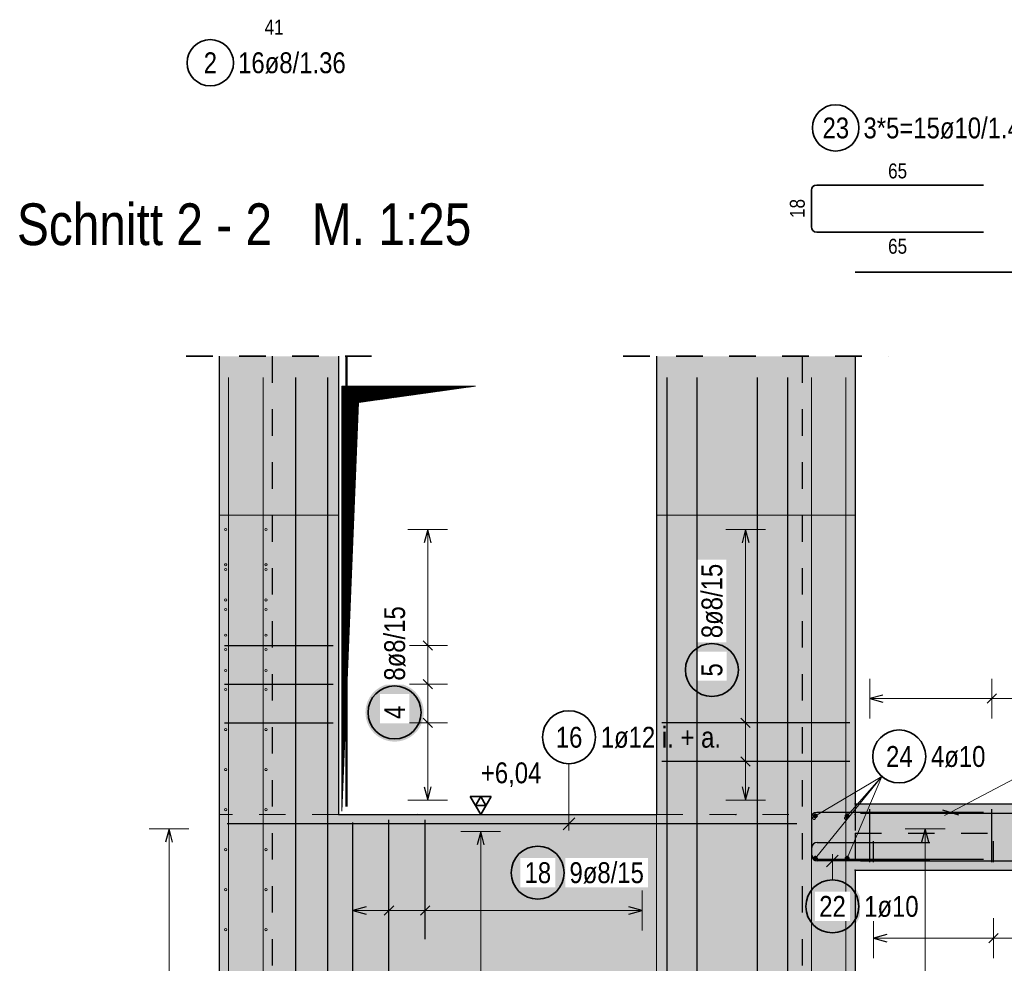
# Model space of a CAD drawing. Header units: millimetres. Extents: x -9.8 to 33.5, y 0 to 31.
# Tile 3 of 26: x 2.2 to 6, y 2 to 5.6. Entities that reach past the tile are written whole.
import ezdxf

# ---------------------------------------------------------------- set-up
doc = ezdxf.new("R2010")
doc.units = ezdxf.units.MM
doc.linetypes.add('HIDDEN', pattern=[0.375, 0.25, -0.125])
doc.layers.add('nplo', color=7, linetype='Continuous', lineweight=20)
doc.styles.add('Arial Narrow', font='ARIALN.TTF')
doc.linetypes.add('STRAKON_Linetype_13', pattern='A,15,[130,ltypeshp.shx,S=1.875,R=-30,X=0,Y=0],-1.875,[130,ltypeshp.shx,S=1.875,R=-30,X=0,Y=0]', length=16.875)

msp = doc.modelspace()

# ---------------------------------------------------------------- hatches: boundary and pattern name
at = {"lineweight": 13, "true_color": 0xd7ffd7}
for points in [[(2.9883, 0.6922), (5.3883, 0.6922), (5.3883, 4.2922), (4.6383, 4.2922), (4.6383, 2.5622), (3.4383, 2.5622), (3.4383, 4.2922), (2.9883, 4.2922)], [(7.1883, 2.3522), (7.1883, 2.6022), (5.3883, 2.6022), (5.3883, 2.3522)]]:
    msp.add_hatch(color=254, dxfattribs=at).paths.add_polyline_path(points)
at = {"lineweight": 13}
h = msp.add_hatch(dxfattribs=at)
h.set_pattern_fill('Mau', color=6, scale=0.01, angle=45, style=0, pattern_type=2)
h.set_pattern_definition([(45, (0, 0), (-0.0018384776, 0.0018384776), [])])
h.paths.add_polyline_path([(3.4508, 2.5747), (3.5133, 4.1172), (3.9557, 4.1797), (3.4508, 4.1797)])
at = {"lineweight": 25, "true_color": 0xffffff}
for points in [[(4.9577, 3.1079), (4.9576, 3.1117), (4.9574, 3.1155), (4.9571, 3.1194), (4.9566, 3.1232), (4.956, 3.127), (4.9553, 3.1307), (4.9544, 3.1345), (4.9535, 3.1382), (4.9523, 3.1419), (4.9511, 3.1455), (4.9497, 3.1491), (4.9482, 3.1526), (4.9466, 3.1561), (4.9448, 3.1595), (4.943, 3.1629), (4.941, 3.1662), (4.9389, 3.1694), (4.9367, 3.1725), (4.9344, 3.1756), (4.932, 3.1786), (4.9295, 3.1815), (4.9268, 3.1843), (4.9241, 3.187), (4.9213, 3.1896), (4.9184, 3.1921), (4.9154, 3.1945), (4.9124, 3.1969), (4.9092, 3.1991), (4.906, 3.2012), (4.9027, 3.2031), (4.8994, 3.205), (4.8959, 3.2067), (4.8925, 3.2084), (4.8889, 3.2099), (4.8853, 3.2112), (4.8817, 3.2125), (4.878, 3.2136), (4.8743, 3.2146), (4.8706, 3.2155), (4.8668, 3.2162), (4.863, 3.2168), (4.8592, 3.2173), (4.8554, 3.2176), (4.8516, 3.2178), (4.8477, 3.2179), (4.8439, 3.2178), (4.84, 3.2176), (4.8362, 3.2173), (4.8324, 3.2168), (4.8286, 3.2162), (4.8248, 3.2155), (4.8211, 3.2146), (4.8174, 3.2136), (4.8137, 3.2125), (4.8101, 3.2112), (4.8065, 3.2099), (4.803, 3.2084), (4.7995, 3.2067), (4.7961, 3.205), (4.7927, 3.2031), (4.7894, 3.2012), (4.7862, 3.1991), (4.7831, 3.1969), (4.78, 3.1945), (4.777, 3.1921), (4.7741, 3.1896), (4.7713, 3.187), (4.7686, 3.1843), (4.766, 3.1815), (4.7634, 3.1786), (4.761, 3.1756), (4.7587, 3.1725), (4.7565, 3.1694), (4.7544, 3.1662), (4.7525, 3.1629), (4.7506, 3.1595), (4.7488, 3.1561), (4.7472, 3.1526), (4.7457, 3.1491), (4.7443, 3.1455), (4.7431, 3.1419), (4.742, 3.1382), (4.741, 3.1345), (4.7401, 3.1307), (4.7394, 3.127), (4.7388, 3.1232), (4.7383, 3.1194), (4.738, 3.1155), (4.7378, 3.1117), (4.7377, 3.1079), (4.7378, 3.104), (4.738, 3.1002), (4.7383, 3.0964), (4.7388, 3.0926), (4.7394, 3.0888), (4.7401, 3.085), (4.741, 3.0813), (4.742, 3.0775), (4.7431, 3.0739), (4.7443, 3.0702), (4.7457, 3.0667), (4.7472, 3.0631), (4.7488, 3.0596), (4.7506, 3.0562), (4.7525, 3.0529), (4.7544, 3.0496), (4.7565, 3.0464), (4.7587, 3.0432), (4.761, 3.0401), (4.7634, 3.0372), (4.766, 3.0343), (4.7686, 3.0315), (4.7713, 3.0287), (4.7741, 3.0261), (4.777, 3.0236), (4.78, 3.0212), (4.7831, 3.0189), (4.7862, 3.0167), (4.7894, 3.0146), (4.7927, 3.0126), (4.7961, 3.0107), (4.7995, 3.009), (4.803, 3.0074), (4.8065, 3.0059), (4.8101, 3.0045), (4.8137, 3.0033), (4.8174, 3.0021), (4.8211, 3.0011), (4.8248, 3.0003), (4.8286, 2.9995), (4.8324, 2.9989), (4.8362, 2.9985), (4.84, 2.9981), (4.8439, 2.9979), (4.8477, 2.9979), (4.8516, 2.9979), (4.8554, 2.9981), (4.8592, 2.9985), (4.863, 2.9989), (4.8668, 2.9995), (4.8706, 3.0003), (4.8743, 3.0011), (4.878, 3.0021), (4.8817, 3.0033), (4.8853, 3.0045), (4.8889, 3.0059), (4.8925, 3.0074), (4.8959, 3.009), (4.8994, 3.0107), (4.9027, 3.0126), (4.906, 3.0146), (4.9092, 3.0167), (4.9124, 3.0189), (4.9154, 3.0212), (4.9184, 3.0236), (4.9213, 3.0261), (4.9241, 3.0287), (4.9268, 3.0315), (4.9295, 3.0343), (4.932, 3.0372), (4.9344, 3.0401), (4.9367, 3.0432), (4.9389, 3.0464), (4.941, 3.0496), (4.943, 3.0529), (4.9448, 3.0562), (4.9466, 3.0596), (4.9482, 3.0631), (4.9497, 3.0667), (4.9511, 3.0702), (4.9523, 3.0739), (4.9535, 3.0775), (4.9544, 3.0813), (4.9553, 3.085), (4.956, 3.0888), (4.9566, 3.0926), (4.9571, 3.0964), (4.9574, 3.1002)], [(3.76, 2.9476), (3.7599, 2.9514), (3.7597, 2.9552), (3.7594, 2.9591), (3.7589, 2.9629), (3.7583, 2.9667), (3.7576, 2.9704), (3.7567, 2.9742), (3.7557, 2.9779), (3.7546, 2.9816), (3.7534, 2.9852), (3.752, 2.9888), (3.7505, 2.9923), (3.7489, 2.9958), (3.7471, 2.9992), (3.7453, 3.0026), (3.7433, 3.0059), (3.7412, 3.0091), (3.739, 3.0122), (3.7367, 3.0153), (3.7343, 3.0183), (3.7317, 3.0212), (3.7291, 3.024), (3.7264, 3.0267), (3.7236, 3.0293), (3.7207, 3.0318), (3.7177, 3.0343), (3.7147, 3.0366), (3.7115, 3.0388), (3.7083, 3.0409), (3.705, 3.0428), (3.7016, 3.0447), (3.6982, 3.0464), (3.6947, 3.0481), (3.6912, 3.0496), (3.6876, 3.0509), (3.684, 3.0522), (3.6803, 3.0533), (3.6766, 3.0543), (3.6729, 3.0552), (3.6691, 3.0559), (3.6653, 3.0565), (3.6615, 3.057), (3.6577, 3.0573), (3.6538, 3.0575), (3.65, 3.0576), (3.6462, 3.0575), (3.6423, 3.0573), (3.6385, 3.057), (3.6347, 3.0565), (3.6309, 3.0559), (3.6271, 3.0552), (3.6234, 3.0543), (3.6197, 3.0533), (3.616, 3.0522), (3.6124, 3.0509), (3.6088, 3.0496), (3.6053, 3.0481), (3.6018, 3.0464), (3.5984, 3.0447), (3.595, 3.0428), (3.5917, 3.0409), (3.5885, 3.0388), (3.5853, 3.0366), (3.5823, 3.0343), (3.5793, 3.0318), (3.5764, 3.0293), (3.5736, 3.0267), (3.5709, 3.024), (3.5683, 3.0212), (3.5657, 3.0183), (3.5633, 3.0153), (3.561, 3.0122), (3.5588, 3.0091), (3.5567, 3.0059), (3.5547, 3.0026), (3.5529, 2.9992), (3.5511, 2.9958), (3.5495, 2.9923), (3.548, 2.9888), (3.5466, 2.9852), (3.5454, 2.9816), (3.5443, 2.9779), (3.5433, 2.9742), (3.5424, 2.9704), (3.5417, 2.9667), (3.5411, 2.9629), (3.5406, 2.9591), (3.5403, 2.9552), (3.5401, 2.9514), (3.54, 2.9476), (3.5401, 2.9437), (3.5403, 2.9399), (3.5406, 2.9361), (3.5411, 2.9323), (3.5417, 2.9285), (3.5424, 2.9247), (3.5433, 2.921), (3.5443, 2.9173), (3.5454, 2.9136), (3.5466, 2.9099), (3.548, 2.9064), (3.5495, 2.9028), (3.5511, 2.8993), (3.5529, 2.8959), (3.5547, 2.8926), (3.5567, 2.8893), (3.5588, 2.8861), (3.561, 2.8829), (3.5633, 2.8798), (3.5657, 2.8769), (3.5683, 2.874), (3.5709, 2.8712), (3.5736, 2.8684), (3.5764, 2.8658), (3.5793, 2.8633), (3.5823, 2.8609), (3.5853, 2.8586), (3.5885, 2.8564), (3.5917, 2.8543), (3.595, 2.8523), (3.5984, 2.8504), (3.6018, 2.8487), (3.6053, 2.8471), (3.6088, 2.8456), (3.6124, 2.8442), (3.616, 2.843), (3.6197, 2.8418), (3.6234, 2.8408), (3.6271, 2.84), (3.6309, 2.8392), (3.6347, 2.8386), (3.6385, 2.8382), (3.6423, 2.8378), (3.6462, 2.8376), (3.65, 2.8376), (3.6538, 2.8376), (3.6577, 2.8378), (3.6615, 2.8382), (3.6653, 2.8386), (3.6691, 2.8392), (3.6729, 2.84), (3.6766, 2.8408), (3.6803, 2.8418), (3.684, 2.843), (3.6876, 2.8442), (3.6912, 2.8456), (3.6947, 2.8471), (3.6982, 2.8487), (3.7016, 2.8504), (3.705, 2.8523), (3.7083, 2.8543), (3.7115, 2.8564), (3.7147, 2.8586), (3.7177, 2.8609), (3.7207, 2.8633), (3.7236, 2.8658), (3.7264, 2.8684), (3.7291, 2.8712), (3.7317, 2.874), (3.7343, 2.8769), (3.7367, 2.8798), (3.739, 2.8829), (3.7412, 2.8861), (3.7433, 2.8893), (3.7453, 2.8926), (3.7471, 2.8959), (3.7489, 2.8993), (3.7505, 2.9028), (3.752, 2.9064), (3.7534, 2.9099), (3.7546, 2.9136), (3.7557, 2.9173), (3.7567, 2.921), (3.7576, 2.9247), (3.7583, 2.9285), (3.7589, 2.9323), (3.7594, 2.9361), (3.7597, 2.9399)], [(4.3001, 2.3428), (4.3, 2.3466), (4.2998, 2.3505), (4.2995, 2.3543), (4.299, 2.3581), (4.2984, 2.3619), (4.2977, 2.3657), (4.2968, 2.3694), (4.2958, 2.3731), (4.2947, 2.3768), (4.2934, 2.3804), (4.2921, 2.384), (4.2906, 2.3875), (4.2889, 2.391), (4.2872, 2.3944), (4.2853, 2.3978), (4.2834, 2.4011), (4.2813, 2.4043), (4.2791, 2.4074), (4.2768, 2.4105), (4.2743, 2.4135), (4.2718, 2.4164), (4.2692, 2.4192), (4.2665, 2.4219), (4.2637, 2.4245), (4.2608, 2.4271), (4.2578, 2.4295), (4.2547, 2.4318), (4.2516, 2.434), (4.2484, 2.4361), (4.2451, 2.4381), (4.2417, 2.4399), (4.2383, 2.4417), (4.2348, 2.4433), (4.2313, 2.4448), (4.2277, 2.4462), (4.2241, 2.4474), (4.2204, 2.4485), (4.2167, 2.4495), (4.213, 2.4504), (4.2092, 2.4511), (4.2054, 2.4517), (4.2016, 2.4522), (4.1978, 2.4525), (4.1939, 2.4527), (4.1901, 2.4528), (4.1862, 2.4527), (4.1824, 2.4525), (4.1786, 2.4522), (4.1748, 2.4517), (4.171, 2.4511), (4.1672, 2.4504), (4.1635, 2.4495), (4.1598, 2.4485), (4.1561, 2.4474), (4.1525, 2.4462), (4.1489, 2.4448), (4.1453, 2.4433), (4.1419, 2.4417), (4.1384, 2.4399), (4.1351, 2.4381), (4.1318, 2.4361), (4.1286, 2.434), (4.1254, 2.4318), (4.1224, 2.4295), (4.1194, 2.4271), (4.1165, 2.4245), (4.1137, 2.4219), (4.111, 2.4192), (4.1083, 2.4164), (4.1058, 2.4135), (4.1034, 2.4105), (4.1011, 2.4074), (4.0989, 2.4043), (4.0968, 2.4011), (4.0948, 2.3978), (4.093, 2.3944), (4.0912, 2.391), (4.0896, 2.3875), (4.0881, 2.384), (4.0867, 2.3804), (4.0855, 2.3768), (4.0843, 2.3731), (4.0833, 2.3694), (4.0825, 2.3657), (4.0818, 2.3619), (4.0812, 2.3581), (4.0807, 2.3543), (4.0803, 2.3505), (4.0801, 2.3466), (4.0801, 2.3428), (4.0801, 2.339), (4.0803, 2.3351), (4.0807, 2.3313), (4.0812, 2.3275), (4.0818, 2.3237), (4.0825, 2.3199), (4.0833, 2.3162), (4.0843, 2.3125), (4.0855, 2.3088), (4.0867, 2.3052), (4.0881, 2.3016), (4.0896, 2.298), (4.0912, 2.2946), (4.093, 2.2911), (4.0948, 2.2878), (4.0968, 2.2845), (4.0989, 2.2813), (4.1011, 2.2781), (4.1034, 2.2751), (4.1058, 2.2721), (4.1083, 2.2692), (4.111, 2.2664), (4.1137, 2.2637), (4.1165, 2.261), (4.1194, 2.2585), (4.1224, 2.2561), (4.1254, 2.2538), (4.1286, 2.2516), (4.1318, 2.2495), (4.1351, 2.2475), (4.1384, 2.2457), (4.1419, 2.2439), (4.1453, 2.2423), (4.1489, 2.2408), (4.1525, 2.2394), (4.1561, 2.2382), (4.1598, 2.2371), (4.1635, 2.2361), (4.1672, 2.2352), (4.171, 2.2345), (4.1748, 2.2339), (4.1786, 2.2334), (4.1824, 2.2331), (4.1862, 2.2329), (4.1901, 2.2328), (4.1939, 2.2329), (4.1978, 2.2331), (4.2016, 2.2334), (4.2054, 2.2339), (4.2092, 2.2345), (4.213, 2.2352), (4.2167, 2.2361), (4.2204, 2.2371), (4.2241, 2.2382), (4.2277, 2.2394), (4.2313, 2.2408), (4.2348, 2.2423), (4.2383, 2.2439), (4.2417, 2.2457), (4.2451, 2.2475), (4.2484, 2.2495), (4.2516, 2.2516), (4.2547, 2.2538), (4.2578, 2.2561), (4.2608, 2.2585), (4.2637, 2.261), (4.2665, 2.2637), (4.2692, 2.2664), (4.2718, 2.2692), (4.2743, 2.2721), (4.2768, 2.2751), (4.2791, 2.2781), (4.2813, 2.2813), (4.2834, 2.2845), (4.2853, 2.2878), (4.2872, 2.2911), (4.2889, 2.2946), (4.2906, 2.298), (4.2921, 2.3016), (4.2934, 2.3052), (4.2947, 2.3088), (4.2958, 2.3125), (4.2968, 2.3162), (4.2977, 2.3199), (4.2984, 2.3237), (4.299, 2.3275), (4.2995, 2.3313), (4.2998, 2.3351)], [(5.4124, 2.2156), (5.4123, 2.2195), (5.4121, 2.2233), (5.4118, 2.2271), (5.4113, 2.2309), (5.4107, 2.2347), (5.41, 2.2385), (5.4091, 2.2422), (5.4081, 2.2459), (5.407, 2.2496), (5.4057, 2.2532), (5.4044, 2.2568), (5.4029, 2.2604), (5.4012, 2.2638), (5.3995, 2.2673), (5.3976, 2.2706), (5.3957, 2.2739), (5.3936, 2.2771), (5.3914, 2.2803), (5.389, 2.2833), (5.3866, 2.2863), (5.3841, 2.2892), (5.3815, 2.292), (5.3788, 2.2947), (5.376, 2.2974), (5.3731, 2.2999), (5.3701, 2.3023), (5.367, 2.3046), (5.3639, 2.3068), (5.3607, 2.3089), (5.3574, 2.3109), (5.354, 2.3127), (5.3506, 2.3145), (5.3471, 2.3161), (5.3436, 2.3176), (5.34, 2.319), (5.3364, 2.3202), (5.3327, 2.3214), (5.329, 2.3223), (5.3252, 2.3232), (5.3215, 2.3239), (5.3177, 2.3245), (5.3139, 2.325), (5.31, 2.3253), (5.3062, 2.3255), (5.3024, 2.3256), (5.2985, 2.3255), (5.2947, 2.3253), (5.2909, 2.325), (5.2871, 2.3245), (5.2833, 2.3239), (5.2795, 2.3232), (5.2758, 2.3223), (5.272, 2.3214), (5.2684, 2.3202), (5.2647, 2.319), (5.2612, 2.3176), (5.2576, 2.3161), (5.2541, 2.3145), (5.2507, 2.3127), (5.2474, 2.3109), (5.2441, 2.3089), (5.2409, 2.3068), (5.2377, 2.3046), (5.2346, 2.3023), (5.2317, 2.2999), (5.2288, 2.2974), (5.226, 2.2947), (5.2232, 2.292), (5.2206, 2.2892), (5.2181, 2.2863), (5.2157, 2.2833), (5.2134, 2.2803), (5.2112, 2.2771), (5.2091, 2.2739), (5.2071, 2.2706), (5.2052, 2.2673), (5.2035, 2.2638), (5.2019, 2.2604), (5.2004, 2.2568), (5.199, 2.2532), (5.1978, 2.2496), (5.1966, 2.2459), (5.1956, 2.2422), (5.1948, 2.2385), (5.194, 2.2347), (5.1934, 2.2309), (5.193, 2.2271), (5.1926, 2.2233), (5.1924, 2.2195), (5.1924, 2.2156), (5.1924, 2.2118), (5.1926, 2.2079), (5.193, 2.2041), (5.1934, 2.2003), (5.194, 2.1965), (5.1948, 2.1927), (5.1956, 2.189), (5.1966, 2.1853), (5.1978, 2.1816), (5.199, 2.178), (5.2004, 2.1744), (5.2019, 2.1709), (5.2035, 2.1674), (5.2052, 2.164), (5.2071, 2.1606), (5.2091, 2.1573), (5.2112, 2.1541), (5.2134, 2.151), (5.2157, 2.1479), (5.2181, 2.1449), (5.2206, 2.142), (5.2232, 2.1392), (5.226, 2.1365), (5.2288, 2.1339), (5.2317, 2.1313), (5.2346, 2.1289), (5.2377, 2.1266), (5.2409, 2.1244), (5.2441, 2.1223), (5.2474, 2.1203), (5.2507, 2.1185), (5.2541, 2.1167), (5.2576, 2.1151), (5.2612, 2.1136), (5.2647, 2.1122), (5.2684, 2.111), (5.272, 2.1099), (5.2758, 2.1089), (5.2795, 2.108), (5.2833, 2.1073), (5.2871, 2.1067), (5.2909, 2.1062), (5.2947, 2.1059), (5.2985, 2.1057), (5.3024, 2.1056), (5.3062, 2.1057), (5.31, 2.1059), (5.3139, 2.1062), (5.3177, 2.1067), (5.3215, 2.1073), (5.3252, 2.108), (5.329, 2.1089), (5.3327, 2.1099), (5.3364, 2.111), (5.34, 2.1122), (5.3436, 2.1136), (5.3471, 2.1151), (5.3506, 2.1167), (5.354, 2.1185), (5.3574, 2.1203), (5.3607, 2.1223), (5.3639, 2.1244), (5.367, 2.1266), (5.3701, 2.1289), (5.3731, 2.1313), (5.376, 2.1339), (5.3788, 2.1365), (5.3815, 2.1392), (5.3841, 2.142), (5.3866, 2.1449), (5.389, 2.1479), (5.3914, 2.151), (5.3936, 2.1541), (5.3957, 2.1573), (5.3976, 2.1606), (5.3995, 2.164), (5.4012, 2.1674), (5.4029, 2.1709), (5.4044, 2.1744), (5.4057, 2.178), (5.407, 2.1816), (5.4081, 2.1853), (5.4091, 2.189), (5.41, 2.1927), (5.4107, 2.1965), (5.4113, 2.2003), (5.4118, 2.2041), (5.4121, 2.2079)]]:
    msp.add_hatch(color=7, dxfattribs=at).paths.add_polyline_path(points)

# ---------------------------------------------------------------- linework, layer by layer
at = {"color": 2, "linetype": 'Continuous', "lineweight": 35}
for p, q in [((5.2233, 4.9185), (5.2233, 4.7805)), ((5.8733, 4.9385), (5.2433, 4.9385)), ((5.2433, 4.7605), (5.8733, 4.7605)), ((5.3883, 4.6092), (7.1483, 4.6092)), ((4.0144, 2.6304), (3.9356, 2.6304)), ((3.9356, 2.6304), (3.975, 2.5622)), ((3.975, 2.6304), (3.9553, 2.5963)), ((3.975, 2.5622), (4.0144, 2.6304)), ((3.9947, 2.5963), (3.975, 2.6304)), ((3.9553, 2.5963), (3.9947, 2.5963))]:
    msp.add_line(p, q, dxfattribs=at)
at = {"color": 2, "linetype": 'HIDDEN', "lineweight": 35, "ltscale": 0.25}
for p, q in [((2.8633, 4.2922), (3.5633, 4.2922)), ((4.5133, 4.2922), (5.5133, 4.2922))]:
    msp.add_line(p, q, dxfattribs=at)
at = {"color": 3, "linetype": 'Continuous', "lineweight": 25}
for p, q in [((2.9883, 4.2922), (2.9883, 0.6922)), ((3.4383, 4.2922), (3.4383, 2.5622)), ((4.6383, 4.2922), (4.6383, 2.5622)), ((5.3883, 4.2922), (5.3883, 2.6022)), ((3.2773, 0.4122), (3.2773, 4.2122)), ((3.3973, 0.4122), (3.3973, 4.2122)), ((4.6793, 0.4122), (4.6793, 4.2122)), ((5.0203, 0.4122), (5.0203, 4.2122)), ((5.1343, 0.4122), (5.1343, 4.2122)), ((3.775, 3.6382), (3.7616, 3.5882)), ((3.7884, 3.5882), (3.775, 3.6382)), ((4.975, 3.6382), (4.9616, 3.5882)), ((4.9884, 3.5882), (4.975, 3.6382)), ((3.0083, 3.2002), (3.4183, 3.2002)), ((3.7927, 3.1825), (3.7573, 3.2178)), ((3.0083, 3.0542), (3.4183, 3.0542)), ((3.7927, 3.0365), (3.7573, 3.0718)), ((5.4933, 3.0134), (5.4433, 3)), ((5.8865, 2.9823), (5.9219, 3.0177)), ((5.4433, 3), (5.4933, 2.9866)), ((3.0083, 2.9082), (3.4183, 2.9082)), ((3.7927, 2.8905), (3.7573, 2.9258)), ((5.3683, 2.9082), (4.6583, 2.9082)), ((4.9573, 2.9258), (4.9927, 2.8905)), ((5.3683, 2.7622), (4.6583, 2.7622)), ((4.9573, 2.7798), (4.9927, 2.7445)), ((3.7616, 2.6662), (3.775, 2.6162)), ((3.775, 2.6162), (3.7884, 2.6662)), ((4.9616, 2.6662), (4.975, 2.6162)), ((4.975, 2.6162), (4.9884, 2.6662)), ((5.3883, 2.6022), (7.1883, 2.6022)), ((5.8733, 2.5702), (5.2433, 2.5702)), ((5.4083, 2.5672), (7.1683, 2.5672)), ((5.7184, 2.5794), (5.7781, 2.5609)), ((3.4383, 2.5622), (4.6383, 2.5622)), ((3.4923, 0.4122), (3.4923, 2.5322)), ((3.6288, 2.0922), (3.6288, 2.5422)), ((3.6288, 0.4122), (3.6288, 2.5322)), ((3.7653, 2.0922), (3.7653, 2.5422)), ((3.9356, 2.5622), (4.2002, 2.5622)), ((4.2861, 2.5051), (4.3302, 2.5493)), ((5.2233, 2.5502), (5.2233, 2.4142)), ((2.7985, 2.5082), (2.7851, 2.4582)), ((2.8119, 2.4582), (2.7985, 2.5082)), ((5.1683, 2.5272), (3.0183, 2.5272)), ((3.975, 2.4982), (3.9616, 2.4482)), ((3.9884, 2.4482), (3.975, 2.4982)), ((5.6527, 2.5082), (5.6393, 2.4582)), ((5.6661, 2.4582), (5.6527, 2.5082)), ((5.2451, 2.4572), (5.6701, 2.4572)), ((5.4583, 2.3822), (5.4583, 2.4622)), ((5.911, 2.3822), (5.911, 2.4622)), ((5.2251, 2.4072), (5.2251, 2.4372)), ((5.2433, 2.3942), (5.8733, 2.3942)), ((5.6701, 2.3872), (5.2451, 2.3872)), ((5.3245, 2.4093), (5.2803, 2.3651)), ((5.4083, 2.3872), (7.1683, 2.3872)), ((5.3883, 2.3522), (5.3883, 0.6922)), ((5.3883, 2.3522), (7.1883, 2.3522)), ((3.5423, 2.2134), (3.4923, 2.2)), ((3.4923, 2.2), (3.5423, 2.1866)), ((3.6465, 2.2177), (3.6111, 2.1823)), ((3.783, 2.2177), (3.7476, 2.1823)), ((4.5843, 2.2), (4.5343, 2.2134)), ((4.5343, 2.1866), (4.5843, 2.2)), ((5.5083, 2.1091), (5.4583, 2.0957)), ((5.4583, 2.0957), (5.5083, 2.0823)), ((5.8933, 2.0781), (5.9287, 2.1134))]:
    msp.add_line(p, q, dxfattribs=at)
at = {"color": 3, "linetype": 'HIDDEN', "lineweight": 25, "ltscale": 0.25}
for p, q in [((3.1883, 4.2922), (3.1883, 0.6922)), ((5.1883, 4.2922), (5.1883, 0.6922)), ((5.3883, 2.6022), (5.3883, 2.4922)), ((5.3883, 2.4922), (5.3883, 2.3522)), ((5.3883, 2.4922), (7.1883, 2.4922))]:
    msp.add_line(p, q, dxfattribs=at)
at = {"color": 6, "linetype": 'Continuous', "lineweight": 13}
for p, q in [((3.4508, 2.5747), (3.4508, 4.1797)), ((3.4508, 4.1797), (3.9557, 4.1797)), ((3.5133, 4.1172), (3.9557, 4.1797)), ((3.4508, 2.5747), (3.5133, 4.1172))]:
    msp.add_line(p, q, dxfattribs=at)
at = {"color": 6, "linetype": 'STRAKON_Linetype_13', "lineweight": 13, "ltscale": 0.01}
for p, q in [((2.9883, 3.6922), (3.4383, 3.6922)), ((4.6383, 3.6922), (5.3883, 3.6922))]:
    msp.add_line(p, q, dxfattribs=at)
at = {"color": 5, "linetype": 'Continuous', "lineweight": 18}
for p, q in [((3.85, 3.6382), (3.7, 3.6382)), ((3.775, 3.6382), (3.775, 2.6162)), ((5.05, 3.6382), (4.9, 3.6382)), ((4.975, 2.6162), (4.975, 3.6382)), ((3.85, 3.2002), (3.7, 3.2002)), ((3.85, 3.0542), (3.7, 3.0542)), ((5.4433, 3.075), (5.4433, 2.925)), ((5.9042, 2.925), (5.9042, 3.075)), ((7.1333, 3), (5.4433, 3)), ((3.85, 2.9082), (3.7, 2.9082)), ((4.9, 2.9082), (5.05, 2.9082)), ((4.3082, 2.754), (4.3082, 2.5022)), ((4.9, 2.7622), (5.05, 2.7622)), ((5.2383, 2.5572), (5.4896, 2.7055)), ((5.2383, 2.3972), (5.4896, 2.7055)), ((5.3583, 2.5572), (5.4896, 2.7055)), ((5.3583, 2.3972), (5.4896, 2.7055)), ((5.9915, 2.6984), (5.7262, 2.5585)), ((3.7, 2.6162), (3.85, 2.6162)), ((4.9, 2.6162), (5.05, 2.6162)), ((2.8735, 2.5082), (2.7235, 2.5082)), ((2.7985, 0.4662), (2.7985, 2.5082)), ((4.05, 2.4982), (3.9, 2.4982)), ((3.975, 2.4982), (3.975, 0.4762)), ((5.7277, 2.5082), (5.5777, 2.5082)), ((5.6527, 0.4662), (5.6527, 2.5082)), ((5.3024, 2.3156), (5.3024, 2.4122)), ((3.4923, 2.275), (3.4923, 2.125)), ((3.6288, 2.275), (3.6288, 2.125)), ((3.7653, 2.275), (3.7653, 2.125)), ((4.5843, 2.125), (4.5843, 2.275)), ((3.4923, 2.2), (4.5843, 2.2)), ((5.4583, 2.1707), (5.4583, 2.0207)), ((5.911, 2.0207), (5.911, 2.1707)), ((7.1183, 2.0957), (5.4583, 2.0957))]:
    msp.add_line(p, q, dxfattribs=at)
at = {"color": 3, "linetype": 'HIDDEN', "lineweight": 25}
for p, q in [((5.4433, 2.3822), (5.4433, 2.5822)), ((5.9042, 2.3822), (5.9042, 2.5822))]:
    msp.add_line(p, q, dxfattribs=at)
at = {"color": 9, "linetype": 'HIDDEN', "lineweight": 0, "ltscale": 0.25}
for p, q in [((3.4383, 2.5622), (2.9883, 2.5622)), ((4.6383, 2.5622), (5.1883, 2.5622))]:
    msp.add_line(p, q, dxfattribs=at)
at = {"color": 9, "linetype": 'Continuous', "lineweight": 0}
msp.add_line((4.6383, 2.5622), (4.6383, 0.4122), dxfattribs=at)
at = {"color": 2, "linetype": 'Continuous', "lineweight": 35}
for centre, radius in [((2.9542, 5.4), 0.0875), ((5.3149, 5.1539), 0.0875), ((4.8477, 3.1079), 0.1), ((3.65, 2.9476), 0.1), ((4.3082, 2.854), 0.1), ((5.5547, 2.7814), 0.1), ((4.1901, 2.3428), 0.1), ((5.3024, 2.2156), 0.1)]:
    msp.add_circle(centre, radius, dxfattribs=at)
at = {"color": 9, "linetype": 'Continuous', "lineweight": 0}
for centre in [(5.3883, 2.6022), (3.7383, 2.5622), (4.9383, 2.5622), (5.3883, 2.5622), (5.3883, 2.3522)]:
    msp.add_circle(centre, 0.00111, dxfattribs=at)
at = {"color": 4, "linetype": 'HIDDEN', "lineweight": 50}
for centre in [(5.2383, 2.5572), (5.2383, 2.5572), (5.3583, 2.5572), (5.3583, 2.5572), (5.2383, 2.3972), (5.2383, 2.3972), (5.3583, 2.3972), (5.3583, 2.3972)]:
    msp.add_circle(centre, 0.005, dxfattribs=at)
at = {"color": 4, "linetype": 'Continuous', "lineweight": 50}
for centre, radius in [((5.2383, 2.5572), 0.0045), ((5.2383, 2.5572), 0.0035), ((5.2383, 2.5572), 0.0025), ((5.2383, 2.5572), 0.0015), ((5.2383, 2.5572), 0.0005), ((5.3583, 2.5572), 0.0045), ((5.3583, 2.5572), 0.0035), ((5.3583, 2.5572), 0.0025), ((5.3583, 2.5572), 0.0015), ((5.3583, 2.5572), 0.0005), ((5.2383, 2.3972), 0.0045), ((5.2383, 2.3972), 0.0035), ((5.2383, 2.3972), 0.0025), ((5.2383, 2.3972), 0.0015), ((5.2383, 2.3972), 0.0005), ((5.3583, 2.3972), 0.0045), ((5.3583, 2.3972), 0.0035), ((5.3583, 2.3972), 0.0025), ((5.3583, 2.3972), 0.0015), ((5.3583, 2.3972), 0.0005)]:
    msp.add_circle(centre, radius, dxfattribs=at)
at = {"color": 2, "linetype": 'Continuous', "lineweight": 35}
for centre, start, end in [((5.2433, 4.9185), 90, 180), ((5.2433, 4.7805), 180, 270)]:
    msp.add_arc(centre, 0.02, start, end, dxfattribs=at)
at = {"color": 3, "linetype": 'Continuous', "lineweight": 25}
for centre, start, end in [((5.2433, 2.5502), 90, 180), ((5.2451, 2.4372), 90, 180), ((5.2433, 2.4142), 180, 270), ((5.2451, 2.4072), 180, 270)]:
    msp.add_arc(centre, 0.02, start, end, dxfattribs=at)
at = {"layer": 'nplo', "color": 4, "linetype": 'Continuous', "lineweight": 50}
msp.add_line((3.4683, 4.2922), (3.4683, 2.5922), dxfattribs=at)
at = {"layer": 'nplo', "color": 9, "linetype": 'Continuous', "lineweight": 0}
for p, q in [((3.0233, 0.4122), (3.0233, 4.2122)), ((3.1533, 0.4122), (3.1533, 4.2122)), ((5.2233, 0.4122), (5.2233, 4.2122)), ((5.3533, 0.4122), (5.3533, 4.2122))]:
    msp.add_line(p, q, dxfattribs=at)
for centre in [(3.0123, 3.6382), (3.0123, 3.6382), (3.0123, 3.6382), (3.0123, 3.6382), (3.0123, 3.6382), (3.0123, 3.6382), (3.1643, 3.6382), (3.1643, 3.6382), (3.1643, 3.6382), (3.1643, 3.6382), (3.1643, 3.6382), (3.1643, 3.6382), (3.0123, 3.5052), (3.0123, 3.5052), (3.1643, 3.5052), (3.1643, 3.5052), (3.0123, 3.4871), (3.0123, 3.4871), (3.0123, 3.4871), (3.0123, 3.4871), (3.1643, 3.4871), (3.1643, 3.4871), (3.1643, 3.4871), (3.1643, 3.4871), (3.0123, 3.3722), (3.0123, 3.3722), (3.1643, 3.3722), (3.1643, 3.3722), (3.0123, 3.3361), (3.0123, 3.3361), (3.0123, 3.3361), (3.0123, 3.3361), (3.1643, 3.3361), (3.1643, 3.3361), (3.1643, 3.3361), (3.1643, 3.3361), (3.0123, 3.2392), (3.0123, 3.2392), (3.1643, 3.2392), (3.1643, 3.2392), (3.0123, 3.185), (3.0123, 3.185), (3.0123, 3.185), (3.0123, 3.185), (3.1643, 3.185), (3.1643, 3.185), (3.1643, 3.185), (3.1643, 3.185), (3.0123, 3.1062), (3.0123, 3.1062), (3.1643, 3.1062), (3.1643, 3.1062), (3.0123, 3.034), (3.0123, 3.034), (3.0123, 3.034), (3.0123, 3.034), (3.1643, 3.034), (3.1643, 3.034), (3.1643, 3.034), (3.1643, 3.034), (3.0123, 2.8829), (3.0123, 2.8829), (3.0123, 2.8829), (3.0123, 2.8829), (3.1643, 2.8829), (3.1643, 2.8829), (3.1643, 2.8829), (3.1643, 2.8829), (3.0123, 2.7319), (3.0123, 2.7319), (3.0123, 2.7319), (3.0123, 2.7319), (3.1643, 2.7319), (3.1643, 2.7319), (3.1643, 2.7319), (3.1643, 2.7319), (3.0123, 2.5808), (3.0123, 2.5808), (3.0123, 2.5808), (3.0123, 2.5808), (3.1643, 2.5808), (3.1643, 2.5808), (3.1643, 2.5808), (3.1643, 2.5808), (3.0123, 2.4298), (3.0123, 2.4298), (3.0123, 2.4298), (3.0123, 2.4298), (3.1643, 2.4298), (3.1643, 2.4298), (3.1643, 2.4298), (3.1643, 2.4298), (3.0123, 2.2787), (3.0123, 2.2787), (3.0123, 2.2787), (3.0123, 2.2787), (3.1643, 2.2787), (3.1643, 2.2787), (3.1643, 2.2787), (3.1643, 2.2787), (3.0123, 2.1277), (3.0123, 2.1277), (3.0123, 2.1277), (3.0123, 2.1277), (3.1643, 2.1277), (3.1643, 2.1277), (3.1643, 2.1277), (3.1643, 2.1277)]:
    msp.add_circle(centre, 0.004, dxfattribs=at)
at = {"layer": 'nplo', "color": 9, "linetype": 'HIDDEN', "lineweight": 0}
for centre in [(5.2335, 2.5487), (5.2335, 2.5487), (5.3533, 2.5487), (5.3533, 2.5487)]:
    msp.add_circle(centre, 0.005, dxfattribs=at)

# ---------------------------------------------------------------- texts
at = {"color": 1, "lineweight": 70, "style": 'Arial Narrow'}
msp.add_text('Schnitt 2 - 2   M. 1:25', height=0.1575, dxfattribs=at).set_placement((2.2244, 4.7116))
at = {"color": 3, "lineweight": 25, "char_height": 0.05625, "attachment_point": 1, "line_spacing_factor": 0.9, "style": 'Arial Narrow'}
for s, insert in [('41', (3.1593, 5.5625)), ('65', (5.5129, 5.0198)), ('65', (5.5129, 4.7355))]:
    msp.add_mtext(s, dxfattribs=dict(at, insert=insert))
at = {"color": 2, "lineweight": 35, "attachment_point": 1, "line_spacing_factor": 0.9, "style": 'Arial Narrow'}
for s, insert, char_height in [('2', (2.9294, 5.4394), 0.0788), ('16ø8/1.36', (3.0592, 5.4394), 0.07875), ('23', (5.2653, 5.1933), 0.07875), ('3*5=15ø10/1.48', (5.4199, 5.1933), 0.07875), ('16', (4.2585, 2.8934), 0.07875), ('1ø12 i. + a.', (4.4282, 2.8934), 0.07875), ('24', (5.5051, 2.8208), 0.07875), ('4ø10', (5.6747, 2.8208), 0.07875), (' +6,04', (3.9506, 2.759), 0.07875)]:
    msp.add_mtext(s, dxfattribs=dict(at, insert=insert, char_height=char_height))
at = {"color": 3, "lineweight": 25, "insert": (5.142, 4.8141), "char_height": 0.05625, "attachment_point": 1, "rotation": 90, "line_spacing_factor": 0.9, "style": 'Arial Narrow'}
msp.add_mtext('18', dxfattribs=at)

# ---------------------------------------------------------------- next in the draw order: texts
at = {"color": 2, "lineweight": 35, "attachment_point": 1, "rotation": 90, "line_spacing_factor": 0.9, "style": 'Arial Narrow', "bg_fill": 3, "box_fill_scale": 1.2, "bg_fill_color": 256, "bg_fill_true_color": 13158600, "bg_fill_transparency": 0}
for s, insert, char_height in [('8ø8/15', (4.8083, 3.2279), 0.07875), ('8ø8/15', (3.6106, 3.0676), 0.07875), ('5', (4.8083, 3.0831), 0.0788), ('4', (3.6106, 2.9228), 0.0788)]:
    msp.add_mtext(s, dxfattribs=dict(at, insert=insert, char_height=char_height))
at = {"color": 2, "lineweight": 35, "char_height": 0.07875, "attachment_point": 1, "line_spacing_factor": 0.9, "style": 'Arial Narrow', "bg_fill": 3, "box_fill_scale": 1.2, "bg_fill_color": 256, "bg_fill_true_color": 13158600, "bg_fill_transparency": 0}
for s, insert in [('18', (4.1405, 2.3822)), ('9ø8/15', (4.3101, 2.3822)), ('22', (5.2528, 2.255)), ('1ø10', (5.4224, 2.255))]:
    msp.add_mtext(s, dxfattribs=dict(at, insert=insert))

# ---------------------------------------------------------------- next in the draw order: linework, layer by layer
at = {"color": 3, "linetype": 'Continuous', "lineweight": 25}
msp.add_line((4.7923, 0.4122), (4.7923, 4.2122), dxfattribs=at)

doc.saveas('drawing.dxf')
